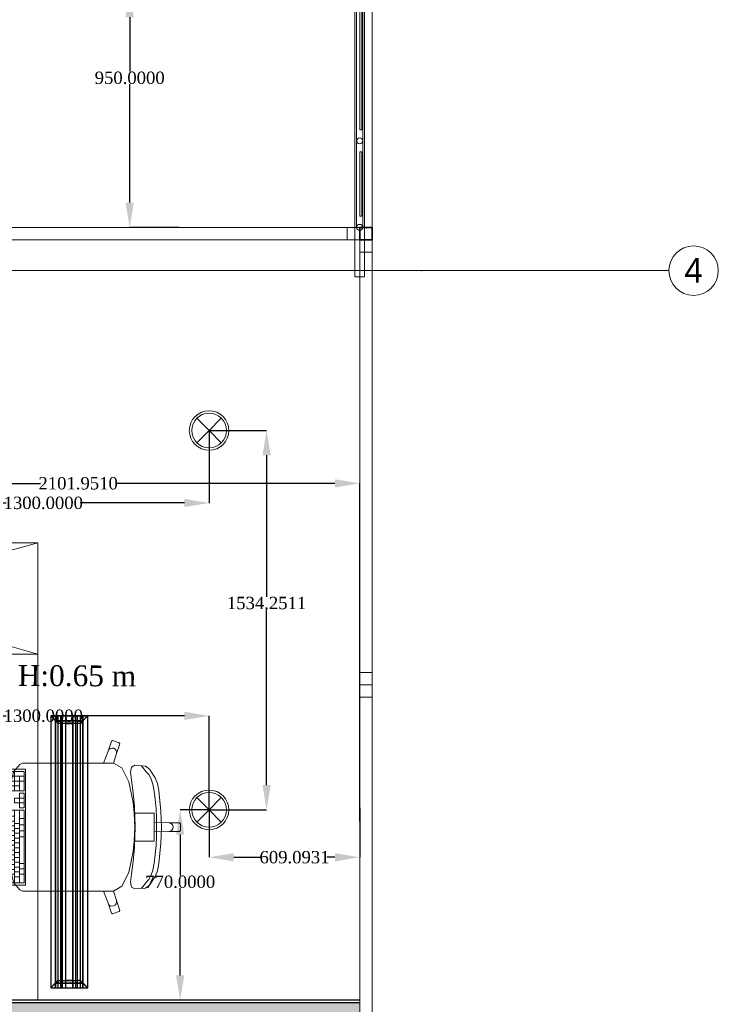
# Model space of a CAD drawing. Header units: millimetres. Extents: x 0 to 88385, y 0 to 41127.
# Tile 224 of 244: x 85560 to 88385, y 29696 to 33678. Entities that reach past the tile are written whole.
import ezdxf
from ezdxf.enums import TextEntityAlignment as Align

# ---------------------------------------------------------------- set-up
doc = ezdxf.new("R2010")
doc.units = ezdxf.units.MM
doc.header["$MEASUREMENT"] = 0
for name, color, linetype in [('- განათება', 7, 'Continuous'), ('- მექანიკური ნაწილი', 7, 'Continuous'), ('- საშტეფცელო როზეტები', 7, 'Continuous'), ('Edges', 7, 'Continuous'), ('Interior - Stair & Railing', 7, 'Continuous'), ('New_Structural - Bearing', 7, 'Continuous'), ('Structural - Bearing', 7, 'Continuous'), ('Structural - Grid', 7, 'Continuous')]:
    doc.layers.add(name, color=color, linetype=linetype)
for name, color, linetype, lineweight in [('Archicad Windows_Pen_No__1', 7, 'Continuous', 13), ('Interior - Stair & Railing_Pen_No__1', 7, 'Continuous', 13), ('New_Interior - Furniture _Pen_No__1', 7, 'Continuous', 13), ('New_Structural - Bearing_Pen_No__1', 7, 'Continuous', 13), ('Structural - Bearing_Pen_No__1', 7, 'Continuous', 13), ('Structural - Bearing_Pen_No__27', 7, 'Continuous', 35)]:
    doc.layers.add(name, color=color, linetype=linetype, lineweight=lineweight)
for name, color, linetype, lineweight, true_color in [('New_Interior - Lamp_Pen_No__77', 7, 'Continuous', 20, 0xffeb28), ('New_Structural - Bearing_Pen_No__5', 7, 'Continuous', 25, 0x40a5ff), ('New_Structural - Bearing_Pen_No__57', 7, 'Continuous', 25, 0xdcd214), ('Structural - Grid_Pen_No__81', 7, 'Continuous', 20, 0x6a6a6a)]:
    doc.layers.add(name, color=color, linetype=linetype, lineweight=lineweight, true_color=true_color)
doc.styles.add('GENERATED_STYLE_2', font='txt')
doc.styles.get("Standard").update_dxf_attribs({"font": 'sylfaen.ttf'})
doc.dimstyles.get("Standard").update_dxf_attribs({"dimtxt": 0.18, "dimasz": 0.18, "dimexe": 0.18, "dimexo": 0.0625, "dimgap": 0.09, "dimtad": 0, "dimtih": 1, "dimtoh": 1, "dimdec": 4, "dimzin": 0, "dimdsep": 46, "dimtxsty": 'Standard', "dimcen": 0.09, "dimadec": 0, "dimazin": 0, "dimtfac": 1, "dimtdec": 4, "dimtofl": 0, "dimtmove": 0, "dimatfit": 3, "dimfxl": 1, "dimtolj": 1, "dimtzin": 0, "dimarcsym": 0})
pattern_1 = [(45, (0, 0), (-127.2792, 127.2792), [])]

# ---------------------------------------------------------------- blocks, each defined once
blk = doc.blocks.new('Slab_1', base_point=(2744.3, 12903.1))
at = {"layer": 'Structural - Bearing_Pen_No__1', "color": 7, "linetype": 'Continuous', "lineweight": 13, "flags": 128}
blk.add_lwpolyline([(2744.3, 12903.1), (2744.3, 39238), (-9233.8, 39238), (-16833.8, 39238), (-23183.8, 39238), (-23183.8, 32838), (-47183.8, 32838), (-47183.8, 12903.1)], close=True, dxfattribs=at)
blk = doc.blocks.new('Horizontal Multi-Sash Window_4')
at = {"layer": 'Archicad Windows_Pen_No__1', "color": 7, "linetype": 'Continuous', "lineweight": 13}
for p, q in [((-764, 0), (764, 0)), ((-764, 0), (-714, 0)), ((-764, -50), (-764, 0)), ((-764, -50), (-764, 0)), ((-714, 0), (-714, -50)), ((-714, 0), (714, 0)), ((714, -50), (714, 0)), ((714, 0), (764, 0)), ((764, -50), (764, 0)), ((764, -50), (764, 0)), ((-764, -50), (764, -50)), ((-714, -50), (-764, -50)), ((714, -50), (-714, -50)), ((764, -50), (714, -50))]:
    blk.add_line(p, q, dxfattribs=at)
blk = doc.blocks.new('Wall_5', base_point=(1166.2, 32838))
at = {"layer": 'Structural - Bearing', "linetype": 'Continuous', "lineweight": 0, "true_color": 0x000000}
h = blk.add_hatch(dxfattribs=at)
h.set_pattern_fill('MASONRY_BLOCK', color=18, style=0, pattern_type=2)
h.set_pattern_definition(pattern_1)
h.paths.add_polyline_path([(1206.2, 32798), (1166.2, 32838), (1166.2, 32788), (1206.2, 32788)])
h = blk.add_hatch(dxfattribs=at)
h.set_pattern_fill('MASONRY_BLOCK', color=18, style=0, pattern_type=2)
h.set_pattern_definition(pattern_1)
h.paths.add_polyline_path([(2694.3, 32788), (2744.3, 32788), (2744.3, 32838)])
h = blk.add_hatch(dxfattribs=at)
h.set_pattern_fill('MASONRY_BLOCK', color=18, style=0, pattern_type=2)
h.set_pattern_definition(pattern_1)
h.paths.add_polyline_path([(2694.3, 32788), (2744.3, 32838), (2694.3, 32838)])
h = blk.add_hatch(dxfattribs=at)
h.set_pattern_fill('MASONRY_BLOCK', color=18, style=0, pattern_type=2)
h.set_pattern_definition(pattern_1)
h.paths.add_polyline_path([(1216.2, 32788), (1206.2, 32798), (1206.2, 32788)])
at = {"layer": 'Structural - Bearing_Pen_No__27', "color": 7, "linetype": 'Continuous', "lineweight": 35}
for p, q in [((1166.2, 32788), (1166.2, 32838)), ((2694.3, 32788), (2694.3, 32838)), ((1166.2, 32788), (1206.2, 32788)), ((1206.2, 32788), (1216.2, 32788))]:
    blk.add_line(p, q, dxfattribs=at)
at = {"layer": 'Structural - Bearing_Pen_No__27', "color": 7, "linetype": 'Continuous', "lineweight": 35, "flags": 128}
for points in [[(2744.3, 32838), (2694.3, 32838)], [(2744.3, 32838), (2744.3, 32788)]]:
    blk.add_lwpolyline(points, dxfattribs=at)
at = {"layer": 'Archicad Windows_Pen_No__1', "color": 7, "linetype": 'Continuous', "lineweight": 13, "xscale": -1, "zscale": 1000}
blk.add_blockref('Horizontal Multi-Sash Window_4', (1930.2, 32838), dxfattribs=at)
blk = doc.blocks.new('Horizontal Multi-Sash Window_5')
at = {"layer": 'Archicad Windows_Pen_No__1', "color": 7, "linetype": 'Continuous', "lineweight": 13}
for p, q in [((-9017.5, 0), (9017.5, 0)), ((7264, 0), (8967.5, 0)), ((8967.5, -50), (8967.5, 0)), ((8967.5, 0), (9017.5, 0)), ((9017.5, 0), (9017.5, -50)), ((9017.5, 0), (9017.5, -50)), ((-9017.5, -50), (9017.5, -50)), ((8967.5, -50), (7264, -50)), ((9017.5, -50), (8967.5, -50))]:
    blk.add_line(p, q, dxfattribs=at)
blk = doc.blocks.new('Horizontal Multi-Sash Window_6')
at = {"layer": 'Archicad Windows_Pen_No__1', "color": 7, "linetype": 'Continuous', "lineweight": 13}
for p, q in [((-900, 0), (900, 0)), ((-900, 0), (-850, 0)), ((-900, 0), (-900, -50)), ((-900, 0), (-900, -50)), ((-850, 0), (-850, -50)), ((-850, 0), (850, 0)), ((850, -50), (850, 0)), ((850, 0), (900, 0)), ((900, 0), (900, -50)), ((900, 0), (900, -50)), ((-900, -50), (900, -50)), ((-850, -50), (-900, -50)), ((850, -50), (-850, -50)), ((900, -50), (850, -50))]:
    blk.add_line(p, q, dxfattribs=at)
blk = doc.blocks.new('Wall_6', base_point=(2744.3, 32838))
at = {"layer": 'Structural - Bearing_Pen_No__27', "color": 7, "linetype": 'Continuous', "lineweight": 35}
blk.add_line((2694.3, 32788), (2744.3, 32788), dxfattribs=at)
at = {"layer": 'Archicad Windows_Pen_No__1', "color": 7, "linetype": 'Continuous', "lineweight": 13, "zscale": 1000, "rotation": 89.99999999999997}
for name, p in [('Horizontal Multi-Sash Window_6', (2694.3, 31888)), ('Horizontal Multi-Sash Window_5', (2694.3, 21970.5))]:
    blk.add_blockref(name, p, dxfattribs=at)
blk = doc.blocks.new('Wall_75', base_point=(-2414.8, 29612.2))
at = {"layer": 'New_Structural - Bearing_Pen_No__57', "linetype": 'Continuous', "lineweight": 25, "true_color": 0xdcd214}
blk.add_hatch(color=52, dxfattribs=at).paths.add_polyline_path([(-2314.8, 29622.2), (2694.3, 29622.2), (2694.3, 29702.2), (-2314.8, 29702.2)])
at = {"layer": 'New_Structural - Bearing_Pen_No__1', "color": 7, "linetype": 'Continuous', "lineweight": 13, "flags": 128}
for points in [[(2694.3, 29702.2), (2694.3, 29712.2)], [(-2314.8, 29622.2), (-2314.8, 29702.2)], [(2694.3, 29622.2), (2694.3, 29702.2)], [(2694.3, 29612.2), (2694.3, 29622.2)]]:
    blk.add_lwpolyline(points, dxfattribs=at)
at = {"layer": 'New_Structural - Bearing_Pen_No__5', "color": 161, "linetype": 'Continuous', "lineweight": 25, "true_color": 0x40a5ff}
for p, q in [((2694.3, 29702.2), (-2314.8, 29702.2)), ((-2314.8, 29622.2), (2694.3, 29622.2))]:
    blk.add_line(p, q, dxfattribs=at)
at = {"layer": 'New_Structural - Bearing_Pen_No__5', "color": 161, "linetype": 'Continuous', "lineweight": 25, "true_color": 0x40a5ff, "flags": 128}
for points in [[(2694.3, 29712.2), (-2314.8, 29712.2)], [(-2314.8, 29612.2), (2694.3, 29612.2)]]:
    blk.add_lwpolyline(points, dxfattribs=at)
blk = doc.blocks.new('Railing_2')
at = {"layer": 'Interior - Stair & Railing_Pen_No__1', "color": 7, "linetype": 'Continuous', "lineweight": 13}
for p, q in [((2706.8, 32838), (2706.8, 39200.5)), ((2674.3, 39146.9), (2674.3, 32838)), ((2681.8, 39175.5), (2681.8, 32838)), ((2714.3, 32838), (2714.3, 39146.9)), ((2674.3, 32838), (2674.3, 32638)), ((2681.8, 32838), (2706.8, 32838)), ((2714.3, 32638), (2714.3, 32838)), ((2674.3, 32638), (2714.3, 32638))]:
    blk.add_line(p, q, dxfattribs=at)
at = {"layer": 'Interior - Stair & Railing_Pen_No__1', "color": 7, "linetype": 'Continuous', "lineweight": 13, "flags": 128}
for points in [[(2702.3, 34143), (2694.3, 34143), (2694.3, 33233), (2702.3, 33233)], [(2702.3, 33143), (2694.3, 33143), (2694.3, 32883), (2702.3, 32883)]]:
    blk.add_lwpolyline(points, close=True, dxfattribs=at)
for points in [[(2682.3, 33188, 1), (2706.3, 33188, 1)], [(2682.3, 32838, 1), (2706.3, 32838, 1)]]:
    blk.add_lwpolyline(points, format="xyb", close=True, dxfattribs=at)
blk = doc.blocks.new('Wardrobe 01_2')
at = {"layer": 'New_Interior - Furniture _Pen_No__1', "color": 7, "linetype": 'Continuous', "lineweight": 13}
for p, q in [((1600, 0), (0, 450)), ((0, 0), (1600, 450))]:
    blk.add_line(p, q, dxfattribs=at)
at = {"layer": 'New_Interior - Furniture _Pen_No__1', "color": 7, "linetype": 'Continuous', "lineweight": 13, "flags": 128}
blk.add_lwpolyline([(0, 0), (1600, 0), (1600, 450), (0, 450)], close=True, dxfattribs=at)
blk = doc.blocks.new('Standard grid marker')
at = {"layer": 'Structural - Grid_Pen_No__81', "color": 251, "linetype": 'Continuous', "lineweight": 20, "true_color": 0x6a6a6a}
for q in [(0, 0), (51328.1, 0)]:
    blk.add_line((1000, 0), q, dxfattribs=at)
blk.add_circle((-100, 0), 100, dxfattribs=at)
blk.add_point((1000, 0), dxfattribs=at)
blk.add_point((1000, 0), dxfattribs=at)
at = {"layer": 'Structural - Grid_Pen_No__81', "color": 251, "lineweight": 20, "true_color": 0x6a6a6a, "style": 'GENERATED_STYLE_2'}
for tag, p in [('AC_MarkerText_1_0', (-100, -144)), ('AC_MarkerText_1_1', (52428.1, -144))]:
    blk.add_attdef(tag, text='', height=100, rotation=180, dxfattribs=at).set_placement(p, align=Align.TOP_CENTER)
blk = doc.blocks.new('Office Workstation Solo 27_3')
at = {"layer": 'New_Interior - Furniture _Pen_No__1', "color": 7, "linetype": 'Continuous', "lineweight": 13}
for p, q in [((-900, -450), (-840, -420)), ((-560, -420), (-840, -420)), ((-800, -420), (-800, -400)), ((-800, -400), (-600, -400)), ((-600, -420), (-800, -420)), ((-733.3, -420), (-733.3, -400)), ((-666.7, -420), (-666.7, -400)), ((-600, -400), (-600, -420)), ((-500, -450), (-560, -420)), ((-900, -480), (-900, -450)), ((-900, -450), (-500, -450)), ((-500, -450), (-500, -480)), ((-500, -480), (-900, -480)), ((-800, -530), (-800, -480)), ((-800, -480), (-600, -480)), ((-600, -480), (-600, -530)), ((-600, -530), (-800, -530)), ((-837.1, -638.5), (-837.1, -619.1)), ((-837.1, -619.1), (-778.3, -619.1)), ((-817.5, -638.5), (-817.5, -619.1)), ((-797.9, -638.5), (-797.9, -619.1)), ((-778.3, -619.1), (-778.3, -638.5)), ((-768.5, -638.5), (-768.5, -619.1)), ((-768.5, -619.1), (-690.2, -619.1)), ((-749, -638.5), (-749, -619.1)), ((-729.4, -638.5), (-729.4, -619.1)), ((-709.8, -638.5), (-709.8, -619.1)), ((-690.2, -619.1), (-690.2, -638.5)), ((-680.4, -638.5), (-680.4, -619.1)), ((-680.4, -619.1), (-602.1, -619.1)), ((-660.8, -638.5), (-660.8, -619.1)), ((-641.2, -638.5), (-641.2, -619.1)), ((-621.7, -638.5), (-621.7, -619.1)), ((-602.1, -619.1), (-602.1, -638.5)), ((-592.3, -638.5), (-592.3, -619.1)), ((-592.3, -619.1), (-514, -619.1)), ((-572.7, -638.5), (-572.7, -619.1)), ((-553.1, -638.5), (-553.1, -619.1)), ((-533.5, -638.5), (-533.5, -619.1)), ((-514, -619.1), (-514, -638.5)), ((-494.4, -638.5), (-494.4, -619.1)), ((-494.4, -619.1), (-474.8, -619.1)), ((-474.8, -619.1), (-474.8, -638.5)), ((-925.2, -745.2), (-925.2, -648.2)), ((-925.2, -648.2), (-846.9, -648.2)), ((-846.9, -667.6), (-925.2, -667.6)), ((-905.6, -745.2), (-905.6, -648.2)), ((-886, -745.2), (-886, -648.2)), ((-866.5, -725.8), (-866.5, -648.2)), ((-846.9, -648.2), (-846.9, -745.2)), ((-778.3, -638.5), (-837.1, -638.5)), ((-837.1, -687), (-837.1, -648.2)), ((-837.1, -648.2), (-778.3, -648.2)), ((-778.3, -667.6), (-837.1, -667.6)), ((-817.5, -687), (-817.5, -648.2)), ((-797.9, -687), (-797.9, -648.2)), ((-778.3, -648.2), (-778.3, -687)), ((-690.2, -638.5), (-768.5, -638.5)), ((-768.5, -745.2), (-768.5, -648.2)), ((-768.5, -648.2), (-474.8, -648.2)), ((-474.8, -667.6), (-768.5, -667.6)), ((-739.2, -687), (-739.2, -667.6)), ((-729.4, -667.6), (-729.4, -648.2)), ((-719.6, -687), (-719.6, -667.6)), ((-709.8, -667.6), (-709.8, -648.2)), ((-700, -687), (-700, -667.6)), ((-690.2, -667.6), (-690.2, -648.2)), ((-602.1, -638.5), (-680.4, -638.5)), ((-680.4, -687), (-680.4, -667.6)), ((-670.6, -667.6), (-670.6, -648.2)), ((-660.8, -687), (-660.8, -667.6)), ((-651, -667.6), (-651, -648.2)), ((-641.2, -687), (-641.2, -667.6)), ((-631.5, -667.6), (-631.5, -648.2)), ((-621.7, -687), (-621.7, -667.6)), ((-611.9, -667.6), (-611.9, -648.2)), ((-602.1, -687), (-602.1, -667.6)), ((-514, -638.5), (-592.3, -638.5)), ((-592.3, -667.6), (-592.3, -648.2)), ((-582.5, -687), (-582.5, -667.6)), ((-572.7, -667.6), (-572.7, -648.2)), ((-562.9, -687), (-562.9, -667.6)), ((-553.1, -667.6), (-553.1, -648.2)), ((-543.3, -687), (-543.3, -667.6)), ((-533.5, -667.6), (-533.5, -648.2)), ((-523.8, -687), (-523.8, -667.6)), ((-514, -667.6), (-514, -648.2)), ((-504.2, -687), (-504.2, -667.6)), ((-474.8, -638.5), (-494.4, -638.5)), ((-494.4, -667.6), (-494.4, -648.2)), ((-474.8, -648.2), (-474.8, -745.2)), ((-923.5, -702.6), (-953.7, -727.7)), ((-846.9, -706.4), (-925.2, -706.4)), ((-921.1, -701.6), (-923.5, -702.6)), ((-869.2, -688.9), (-921.1, -701.6)), ((-846.9, -687), (-905.6, -687)), ((-791.6, -680.4), (-869.2, -688.9)), ((-778.3, -687), (-837.1, -687)), ((-817.5, -725.8), (-817.5, -706.4)), ((-817.5, -706.4), (-797.9, -706.4)), ((-797.9, -706.4), (-797.9, -725.8)), ((-790.4, -680.3), (-791.6, -680.4)), ((-700, -677.3), (-790.4, -680.3)), ((-474.8, -706.4), (-768.5, -706.4)), ((-474.8, -687), (-744.1, -687)), ((-744.1, -706.4), (-744.1, -687)), ((-724.5, -706.4), (-724.5, -687)), ((-714.7, -725.8), (-714.7, -706.4)), ((-704.9, -706.4), (-704.9, -687)), ((-700, -677.3), (-609.6, -680.3)), ((-695.1, -725.8), (-695.1, -706.4)), ((-685.3, -706.4), (-685.3, -687)), ((-675.5, -725.8), (-675.5, -706.4)), ((-665.7, -706.4), (-665.7, -687)), ((-655.9, -725.8), (-655.9, -706.4)), ((-646.1, -706.4), (-646.1, -687)), ((-636.4, -725.8), (-636.4, -706.4)), ((-626.6, -706.4), (-626.6, -687)), ((-616.8, -725.8), (-616.8, -706.4)), ((-609.6, -680.3), (-608.4, -680.4)), ((-608.4, -680.4), (-530.8, -688.9)), ((-607, -706.4), (-607, -687)), ((-597.2, -725.8), (-597.2, -706.4)), ((-587.4, -706.4), (-587.4, -687)), ((-577.6, -725.8), (-577.6, -706.4)), ((-567.8, -706.4), (-567.8, -687)), ((-558, -725.8), (-558, -706.4)), ((-548.2, -706.4), (-548.2, -687)), ((-538.4, -725.8), (-538.4, -706.4)), ((-530.8, -688.9), (-478.9, -701.6)), ((-528.6, -706.4), (-528.6, -687)), ((-518.9, -725.8), (-518.9, -706.4)), ((-509.1, -706.4), (-509.1, -687)), ((-499.3, -725.8), (-499.3, -706.4)), ((-478.9, -701.6), (-476.5, -702.6)), ((-476.5, -702.6), (-446.3, -727.7)), ((-953.7, -727.7), (-958.9, -737.9)), ((-958.9, -737.9), (-958.9, -774.7)), ((-846.9, -745.2), (-925.2, -745.2)), ((-846.9, -725.8), (-905.6, -725.8)), ((-837.1, -745.2), (-837.1, -725.8)), ((-837.1, -725.8), (-817.5, -725.8)), ((-778.3, -745.2), (-837.1, -745.2)), ((-817.5, -745.2), (-817.5, -725.8)), ((-797.9, -725.8), (-817.5, -725.8)), ((-797.9, -725.8), (-778.3, -725.8)), ((-797.9, -745.2), (-797.9, -725.8)), ((-778.3, -725.8), (-778.3, -745.2)), ((-474.8, -725.8), (-768.5, -725.8)), ((-474.8, -745.2), (-768.5, -745.2)), ((-734.3, -745.2), (-734.3, -725.8)), ((-709.8, -745.2), (-709.8, -725.8)), ((-685.3, -745.2), (-685.3, -725.8)), ((-660.8, -745.2), (-660.8, -725.8)), ((-553.1, -745.2), (-553.1, -725.8)), ((-531.1, -745.2), (-531.1, -725.8)), ((-509.1, -745.2), (-509.1, -725.8)), ((-446.3, -727.7), (-441.1, -737.9)), ((-441.1, -737.9), (-441.1, -774.7)), ((-958.9, -774.7), (-958.9, -817.5)), ((-441.1, -774.7), (-441.1, -817.5)), ((-958.9, -817.5), (-958.9, -1065.6)), ((-441.1, -817.5), (-441.1, -1065.6)), ((-958.9, -1065.6), (-1007.8, -1084.2)), ((-958.9, -1106.3), (-958.9, -1065.6)), ((-441.1, -1106.3), (-441.1, -1065.6)), ((-441.1, -1065.6), (-392.2, -1084.2)), ((-1047.8, -1097.8), (-1050, -1102.2)), ((-1050, -1102.2), (-1041.6, -1129.2)), ((-1007.8, -1084.2), (-1047.8, -1097.8)), ((-1017.7, -1093.1), (-1019.6, -1099.7)), ((-1019.6, -1099.7), (-1018.8, -1106.6)), ((-1018.8, -1106.6), (-1015.5, -1112.6)), ((-1013.6, -1087.6), (-1017.7, -1093.1)), ((-1015.5, -1112.6), (-1010.3, -1116.9)), ((-1007.8, -1084.2), (-1013.6, -1087.6)), ((-997.3, -1118), (-958.7, -1106.5)), ((-958.9, -1106.3), (-958.7, -1106.5)), ((-958.7, -1106.5), (-939.2, -1139.6)), ((-441.3, -1106.5), (-460.8, -1139.6)), ((-441.1, -1106.3), (-441.3, -1106.5)), ((-402.7, -1118), (-441.3, -1106.5)), ((-392.2, -1084.2), (-386.4, -1087.6)), ((-392.2, -1084.2), (-352.2, -1097.8)), ((-384.5, -1112.6), (-389.7, -1116.9)), ((-386.4, -1087.6), (-382.3, -1093.1)), ((-381.2, -1106.6), (-384.5, -1112.6)), ((-382.3, -1093.1), (-380.4, -1099.7)), ((-380.4, -1099.7), (-381.2, -1106.6)), ((-350, -1102.2), (-358.4, -1129.2)), ((-352.2, -1097.8), (-350, -1102.2)), ((-1041.6, -1129.2), (-1037.3, -1131.5)), ((-1037.3, -1131.5), (-997.3, -1118)), ((-1010.3, -1116.9), (-1003.9, -1118.8)), ((-1003.9, -1118.8), (-997.3, -1118)), ((-939.2, -1139.6), (-883, -1167.8)), ((-460.8, -1139.6), (-517, -1167.8)), ((-396.1, -1118.8), (-402.7, -1118)), ((-362.7, -1131.5), (-402.7, -1118)), ((-389.7, -1116.9), (-396.1, -1118.8)), ((-358.4, -1129.2), (-362.7, -1131.5)), ((-942.4, -1179.4), (-950, -1193.1)), ((-950, -1193.1), (-946.2, -1235.9)), ((-922.9, -1175.7), (-942.4, -1179.4)), ((-890.3, -1178.8), (-922.9, -1175.7)), ((-839.1, -1185.7), (-890.3, -1178.8)), ((-883, -1167.8), (-799.1, -1186.6)), ((-781.6, -1191.3), (-839.1, -1185.7)), ((-799.1, -1186.6), (-756.8, -1189.4)), ((-700, -1194), (-781.6, -1191.3)), ((-756.8, -1189.4), (-700, -1193.2)), ((-756.8, -1189.4), (-756.8, -1235.4)), ((-643.2, -1189.4), (-700, -1193.2)), ((-700, -1194), (-618.4, -1191.3)), ((-600.9, -1186.6), (-643.2, -1189.4)), ((-643.2, -1189.4), (-643.2, -1235.4)), ((-618.4, -1191.3), (-560.9, -1185.7)), ((-517, -1167.8), (-600.9, -1186.6)), ((-560.9, -1185.7), (-509.7, -1178.8)), ((-509.7, -1178.8), (-477.1, -1175.7)), ((-477.1, -1175.7), (-457.6, -1179.4)), ((-457.6, -1179.4), (-450, -1193.1)), ((-450, -1193.1), (-453.8, -1235.9)), ((-942.8, -1223.4), (-947, -1220.2)), ((-935.7, -1229.5), (-942.8, -1223.4)), ((-925.5, -1236.8), (-935.7, -1229.5)), ((-474.5, -1236.8), (-464.3, -1229.5)), ((-464.3, -1229.5), (-457.2, -1223.4)), ((-457.2, -1223.4), (-453, -1220.2)), ((-946.2, -1235.9), (-934.3, -1251.5)), ((-934.3, -1251.5), (-899.3, -1275.3)), ((-912.3, -1248.7), (-925.5, -1236.8)), ((-897.4, -1257.8), (-912.3, -1248.7)), ((-874.4, -1265.3), (-897.4, -1257.8)), ((-845.1, -1271.1), (-874.4, -1265.3)), ((-811.3, -1275.5), (-845.1, -1271.1)), ((-756.8, -1235.4), (-756.8, -1270.9)), ((-756.8, -1270.9), (-719.1, -1270.9)), ((-719.1, -1270.9), (-700, -1270.9)), ((-719.1, -1270.9), (-717, -1330)), ((-680.9, -1270.9), (-700, -1270.9)), ((-680.9, -1270.9), (-683, -1330)), ((-643.2, -1270.9), (-680.9, -1270.9)), ((-643.2, -1235.4), (-643.2, -1270.9)), ((-588.7, -1275.5), (-554.9, -1271.1)), ((-554.9, -1271.1), (-525.6, -1265.3)), ((-525.6, -1265.3), (-502.6, -1257.8)), ((-502.6, -1257.8), (-487.7, -1248.7)), ((-465.7, -1251.5), (-500.7, -1275.3)), ((-487.7, -1248.7), (-474.5, -1236.8)), ((-453.8, -1235.9), (-465.7, -1251.5)), ((-899.3, -1275.3), (-876.8, -1283.9)), ((-876.8, -1283.9), (-847.6, -1289.6)), ((-847.6, -1289.6), (-764.9, -1297.9)), ((-774.6, -1278.5), (-811.3, -1275.5)), ((-736.9, -1280.3), (-774.6, -1278.5)), ((-764.9, -1297.9), (-700, -1300.5)), ((-700, -1280.8), (-736.9, -1280.3)), ((-700, -1280.8), (-663.1, -1280.3)), ((-635.1, -1297.9), (-700, -1300.5)), ((-663.1, -1280.3), (-625.4, -1278.5)), ((-552.4, -1289.6), (-635.1, -1297.9)), ((-625.4, -1278.5), (-588.7, -1275.5)), ((-523.2, -1283.9), (-552.4, -1289.6)), ((-500.7, -1275.3), (-523.2, -1283.9)), ((-717, -1330), (-715.7, -1336.8)), ((-717, -1330), (-717, -1373.8)), ((-715.7, -1336.8), (-712.1, -1342.6)), ((-712.1, -1342.6), (-706.5, -1346.4)), ((-706.5, -1346.4), (-700, -1347.8)), ((-693.5, -1346.4), (-700, -1347.8)), ((-687.9, -1342.6), (-693.5, -1346.4)), ((-684.3, -1336.8), (-687.9, -1342.6)), ((-683, -1330), (-684.3, -1336.8)), ((-683, -1330), (-683, -1373.8)), ((-717, -1373.8), (-713.6, -1377.3)), ((-713.6, -1377.3), (-700, -1377.3)), ((-686.4, -1377.3), (-700, -1377.3)), ((-683, -1373.8), (-686.4, -1377.3))]:
    blk.add_line(p, q, dxfattribs=at)
at = {"layer": 'New_Interior - Furniture _Pen_No__1', "color": 7, "linetype": 'Continuous', "lineweight": 13, "flags": 128}
for points in [[(0, 0), (-1400, 0), (-1400, -800), (0, -800)], [(-1400, 0), (-1400, -30), (0, -30), (0, 0)], [(-465, -580), (-465, -750), (-935, -750), (-935, -580)]]:
    blk.add_lwpolyline(points, close=True, dxfattribs=at)
blk = doc.blocks.new('lineardiffplan')
at = {"layer": 'Edges'}
for p, q in [((392.8, 274.9), (392.8, 274.6)), ((393.1, 274.9), (392.8, 274.9)), ((422.8, 244.9), (392.8, 274.9)), ((392.8, 274.6), (392.9, 274.5)), ((392.9, 125.2), (392.9, 274.5)), ((412.4, 255), (392.9, 274.5)), ((1492.8, 255.3), (392.9, 255.3)), ((392.9, 254.9), (1492.8, 254.9)), ((392.9, 244.9), (1492.8, 244.9)), ((393.1, 274.9), (393.2, 274.8)), ((393.2, 274.8), (412.7, 255.3)), ((412.4, 144.7), (412.4, 255)), ((412.8, 254.6), (412.4, 255)), ((412.7, 255.3), (413.1, 254.9)), ((412.8, 145.1), (412.8, 254.6)), ((412.8, 254.6), (422.8, 244.6)), ((413.1, 254.9), (423.1, 244.9)), ((422.8, 244.6), (422.8, 244.9)), ((422.8, 244.9), (423.1, 244.9)), ((422.8, 244.6), (422.8, 244.6)), ((422.8, 244.6), (422.8, 233.2)), ((423.1, 244.9), (423.1, 244.9)), ((1472.5, 254.9), (1462.5, 244.9)), ((1462.5, 244.9), (1462.5, 244.9)), ((1462.5, 244.9), (1462.8, 244.9)), ((1462.8, 244.9), (1492.8, 274.9)), ((1462.8, 244.9), (1462.9, 244.6)), ((1462.8, 244.5), (1462.9, 244.6)), ((1462.8, 233.2), (1462.8, 244.5)), ((1462.9, 244.6), (1472.8, 254.5)), ((1472.9, 255.3), (1472.5, 254.9)), ((1472.8, 254.5), (1473.2, 254.9)), ((1472.8, 254.5), (1472.8, 145.3)), ((1472.9, 255.3), (1492.4, 274.8)), ((1473.2, 254.9), (1492.8, 274.5)), ((1473.2, 144.9), (1473.2, 254.9)), ((1492.4, 274.8), (1492.5, 274.9)), ((1492.8, 274.9), (1492.5, 274.9)), ((1492.8, 274.5), (1492.8, 274.9)), ((1492.8, 274.5), (1492.8, 274.5)), ((1492.8, 125.4), (1492.8, 274.5)), ((392.9, 233.2), (1492.8, 233.2)), ((392.9, 233), (1492.8, 233)), ((392.9, 226.8), (1492.8, 226.8)), ((392.9, 226.5), (1492.8, 226.5)), ((392.9, 214.9), (1492.8, 214.9)), ((1492.8, 214.8), (392.9, 214.8)), ((422.4, 214.9), (422.3, 214.9)), ((422.8, 214.9), (422.4, 214.9)), ((422.8, 233), (422.8, 233.2)), ((422.8, 226.8), (422.8, 233)), ((422.8, 226.5), (422.8, 226.8)), ((422.8, 214.9), (422.8, 226.5)), ((422.8, 184.9), (422.8, 214.9)), ((423.2, 214.9), (422.8, 214.9)), ((423.2, 214.8), (422.8, 214.9)), ((423.2, 214.8), (423.2, 214.9)), ((423.2, 214.8), (423.2, 184.9)), ((1462.8, 214.9), (1462.4, 214.9)), ((1462.4, 214.9), (1462.4, 214.8)), ((1462.8, 214.9), (1462.4, 214.8)), ((1462.4, 184.9), (1462.4, 214.8)), ((1462.8, 233), (1462.8, 233.2)), ((1462.8, 226.8), (1462.8, 233)), ((1462.8, 226.5), (1462.8, 226.8)), ((1462.8, 214.9), (1462.8, 226.5)), ((1462.8, 214.9), (1462.8, 184.9)), ((1462.8, 214.9), (1463.2, 214.9)), ((1463.2, 214.9), (1463.3, 214.9)), ((1492.8, 184.9), (392.9, 184.9)), ((392.9, 173.2), (1492.8, 173.2)), ((392.9, 173), (1492.8, 173)), ((392.9, 166.8), (1492.8, 166.8)), ((392.9, 166.5), (1492.8, 166.5)), ((422.4, 184.9), (422.3, 184.9)), ((422.8, 184.9), (422.4, 184.9)), ((422.8, 184.9), (423.2, 184.9)), ((422.8, 173.2), (422.8, 184.9)), ((422.8, 173), (422.8, 173.2)), ((422.8, 173), (422.8, 166.8)), ((422.8, 166.5), (422.8, 166.8)), ((422.8, 155.1), (422.8, 166.5)), ((1462.4, 184.9), (1462.8, 184.9)), ((1462.8, 173.2), (1462.8, 184.9)), ((1463.2, 184.9), (1462.8, 184.9)), ((1462.8, 173), (1462.8, 173.2)), ((1462.8, 166.8), (1462.8, 173)), ((1462.8, 166.5), (1462.8, 166.8)), ((1462.8, 155.3), (1462.8, 166.5)), ((1463.2, 184.9), (1463.3, 184.9)), ((392.8, 124.9), (422.8, 154.9)), ((392.9, 125.2), (392.8, 125.1)), ((392.8, 125.1), (392.8, 124.9)), ((392.8, 124.9), (393.1, 124.9)), ((392.9, 154.9), (1492.8, 154.9)), ((1492.8, 144.9), (392.9, 144.9)), ((392.9, 125.2), (412.4, 144.7)), ((392.9, 144.5), (1492.8, 144.5)), ((393.2, 124.9), (393.1, 124.9)), ((412.7, 144.5), (393.2, 124.9)), ((412.8, 145.1), (412.4, 144.7)), ((412.7, 144.5), (413.1, 144.9)), ((412.8, 145.1), (422.8, 155.1)), ((423.1, 154.8), (413.1, 144.9)), ((422.8, 154.9), (422.8, 155.1)), ((422.8, 155.1), (422.8, 155.1)), ((423.1, 154.8), (422.8, 154.9)), ((423.1, 154.8), (423.1, 154.9)), ((1462.5, 154.8), (1462.4, 154.9)), ((1462.8, 154.9), (1462.5, 154.8)), ((1462.5, 154.8), (1472.4, 144.9)), ((1462.9, 155.2), (1462.8, 155.3)), ((1462.9, 155.2), (1462.8, 154.9)), ((1462.8, 154.9), (1492.8, 124.9)), ((1472.8, 145.3), (1462.9, 155.2)), ((1472.4, 144.9), (1472.8, 144.5)), ((1473.2, 144.9), (1472.8, 145.3)), ((1472.8, 144.5), (1492.4, 124.9)), ((1473.2, 144.9), (1492.8, 125.4)), ((1492.4, 124.9), (1492.8, 124.9)), ((1492.4, 124.9), (1492.4, 124.9)), ((1492.8, 125.3), (1492.8, 125.4)), ((1492.8, 124.9), (1492.8, 125.3))]:
    blk.add_line(p, q, dxfattribs=at)
blk.add_lwpolyline([(393.2, 274.8), (1492.8, 274.8), (1492.8, 124.9), (393.2, 124.9)], close=True, dxfattribs=at)
blk = doc.blocks.new('Recessed Spot')
at = {"layer": 'New_Interior - Lamp_Pen_No__77', "color": 2, "linetype": 'Continuous', "lineweight": 20, "true_color": 0xffeb28}
for q in [(-49.5, 49.5), (49.5, 49.5), (-49.5, -49.5), (49.5, -49.5)]:
    blk.add_line((0, 0), q, dxfattribs=at)
at = {"layer": 'New_Interior - Lamp_Pen_No__77', "color": 2, "linetype": 'Continuous', "lineweight": 20, "true_color": 0xffeb28, "flags": 128}
blk.add_lwpolyline([(80, 0, 1), (-80, 0, 1)], format="xyb", close=True, dxfattribs=at)
at = {"layer": 'New_Interior - Lamp_Pen_No__77', "color": 2, "linetype": 'Continuous', "lineweight": 20, "true_color": 0xffeb28}
blk.add_circle((0, 0), 70, dxfattribs=at)
blk = doc.blocks.new('*D1079')
at = {"layer": '- განათება', "color": 0, "lineweight": -2, "transparency": 16777216}
for p, q in [((86325.4, 30482.2), (86208.6, 30482.2)), ((86208.8, 30382.2), (86208.8, 30216.4)), ((86208.8, 29812.2), (86208.8, 30165.1)), ((86447.7, 29712.2), (86208.6, 29712.2))]:
    blk.add_line(p, q, dxfattribs=at)
at = {"layer": '- განათება', "color": 0, "transparency": 16777216}
for points in [[(86192.1, 30382.2), (86225.4, 30382.2), (86208.8, 30482.2)], [(86192.1, 29812.2), (86225.4, 29812.2), (86208.8, 29712.2)]]:
    blk.add_solid(points, dxfattribs=at)
at = {"layer": 'Defpoints', "color": 0, "transparency": 16777216}
for p in [(86208.8, 30482.2), (86325.5, 30482.2), (86447.7, 29712.2)]:
    blk.add_point(p, dxfattribs=at)
at = {"layer": '- განათება', "color": 0, "transparency": 16777216, "insert": (86208.8, 30190.8), "char_height": 50, "attachment_point": 5}
blk.add_mtext('\\A1;{\\fSylfaen|b0|i0|c0|p18;770.0000}', dxfattribs=at)
blk = doc.blocks.new('*D1080')
at = {"layer": '- განათება', "color": 0, "lineweight": -2, "transparency": 16777216}
for p, q in [((86325.5, 30482.2), (86325.5, 30290.1)), ((86934.6, 30490.2), (86934.6, 30290.1)), ((86425.5, 30290.3), (86539.8, 30290.3)), ((86834.6, 30290.3), (86802.2, 30290.3))]:
    blk.add_line(p, q, dxfattribs=at)
at = {"layer": '- განათება', "color": 0, "transparency": 16777216}
for points in [[(86425.5, 30306.9), (86425.5, 30273.6), (86325.5, 30290.3)], [(86834.6, 30306.9), (86834.6, 30273.6), (86934.6, 30290.3)]]:
    blk.add_solid(points, dxfattribs=at)
at = {"layer": 'Defpoints', "color": 0, "transparency": 16777216}
for p in [(86325.5, 30482.2), (86934.6, 30490.3), (86325.5, 30290.3)]:
    blk.add_point(p, dxfattribs=at)
at = {"layer": '- განათება', "color": 0, "transparency": 16777216, "insert": (86671, 30290.3), "char_height": 50, "attachment_point": 5}
blk.add_mtext('\\A1;{\\fSylfaen|b0|i0|c0|p18;609.0931}', dxfattribs=at)
blk = doc.blocks.new('*D1073')
at = {"layer": '- განათება', "color": 0, "lineweight": -2, "transparency": 16777216}
for p, q in [((86325.5, 32016.5), (86558.2, 32016.5)), ((86558, 31916.5), (86558, 31343.9)), ((86558, 30582.2), (86558, 31292.6)), ((86325.5, 30482.2), (86558.2, 30482.2))]:
    blk.add_line(p, q, dxfattribs=at)
at = {"layer": '- განათება', "color": 0, "transparency": 16777216}
for points in [[(86541.3, 31916.5), (86574.7, 31916.5), (86558, 32016.5)], [(86541.3, 30582.2), (86574.7, 30582.2), (86558, 30482.2)]]:
    blk.add_solid(points, dxfattribs=at)
at = {"layer": 'Defpoints', "color": 0, "transparency": 16777216}
for p in [(86325.5, 32016.5), (86325.5, 30482.2), (86558, 30482.2)]:
    blk.add_point(p, dxfattribs=at)
at = {"layer": '- განათება', "color": 0, "transparency": 16777216, "insert": (86558, 31318.3), "char_height": 50, "attachment_point": 5}
blk.add_mtext('\\A1;{\\fSylfaen|b0|i0|c0|p18;1534.2511}', dxfattribs=at)
blk = doc.blocks.new('*D1075')
at = {"layer": '- განათება', "color": 0, "lineweight": -2, "transparency": 16777216}
for p, q in [((85025.5, 32016.4), (85025.5, 31723.1)), ((86325.5, 32016.4), (86325.5, 31723.1)), ((85125.5, 31723.3), (85505.5, 31723.3)), ((86225.5, 31723.3), (85804.7, 31723.3))]:
    blk.add_line(p, q, dxfattribs=at)
at = {"layer": '- განათება', "color": 0, "transparency": 16777216}
for points in [[(85125.5, 31739.9), (85125.5, 31706.6), (85025.5, 31723.3)], [(86225.5, 31739.9), (86225.5, 31706.6), (86325.5, 31723.3)]]:
    blk.add_solid(points, dxfattribs=at)
at = {"layer": 'Defpoints', "color": 0, "transparency": 16777216}
for p in [(85025.5, 32016.5), (86325.5, 32016.5), (85025.5, 31723.3)]:
    blk.add_point(p, dxfattribs=at)
at = {"layer": '- განათება', "color": 0, "transparency": 16777216, "insert": (85655.1, 31723.3), "char_height": 50, "attachment_point": 5}
blk.add_mtext('\\A1;{\\fSylfaen|b0|i0|c0|p18;1300.0000}', dxfattribs=at)
blk = doc.blocks.new('*D1076')
at = {"layer": '- განათება', "color": 0, "lineweight": -2, "transparency": 16777216}
for p, q in [((85025.5, 30482.3), (85025.5, 30862.4)), ((85125.5, 30862.3), (85505.5, 30862.3)), ((86225.5, 30862.3), (85804.7, 30862.3)), ((86325.5, 30482.3), (86325.5, 30862.4))]:
    blk.add_line(p, q, dxfattribs=at)
at = {"layer": '- განათება', "color": 0, "transparency": 16777216}
for points in [[(85125.5, 30878.9), (85125.5, 30845.6), (85025.5, 30862.3)], [(86225.5, 30878.9), (86225.5, 30845.6), (86325.5, 30862.3)]]:
    blk.add_solid(points, dxfattribs=at)
at = {"layer": 'Defpoints', "color": 0, "transparency": 16777216}
for p in [(85025.5, 30862.3), (85025.5, 30482.2), (86325.5, 30482.2)]:
    blk.add_point(p, dxfattribs=at)
at = {"layer": '- განათება', "color": 0, "transparency": 16777216, "insert": (85655.1, 30862.3), "char_height": 50, "attachment_point": 5}
blk.add_mtext('\\A1;{\\fSylfaen|b0|i0|c0|p18;1300.0000}', dxfattribs=at)
blk = doc.blocks.new('*D1319')
at = {"layer": '- განათება', "color": 0, "lineweight": -2, "transparency": 16777216}
for p, q in [((85406.5, 33665.8), (85406.5, 33904.9)), ((85506.5, 33904.7), (85771.3, 33904.7)), ((86096.5, 33904.7), (86038.7, 33904.7)), ((86196.5, 33788), (86196.5, 33904.9))]:
    blk.add_line(p, q, dxfattribs=at)
at = {"layer": '- განათება', "color": 0, "transparency": 16777216}
for points in [[(85506.5, 33921.4), (85506.5, 33888), (85406.5, 33904.7)], [(86096.5, 33921.4), (86096.5, 33888), (86196.5, 33904.7)]]:
    blk.add_solid(points, dxfattribs=at)
at = {"layer": 'Defpoints', "color": 0, "transparency": 16777216}
for p in [(86196.5, 33904.7), (86196.5, 33788), (85406.5, 33665.7)]:
    blk.add_point(p, dxfattribs=at)
at = {"layer": '- განათება', "color": 0, "transparency": 16777216, "insert": (85905, 33904.7), "char_height": 50, "attachment_point": 5}
blk.add_mtext('\\A1;{\\fSylfaen|b0|i0|c0|p18;790.0000}', dxfattribs=at)
blk = doc.blocks.new('*D1320')
at = {"layer": '- განათება', "color": 0, "lineweight": -2, "transparency": 16777216}
for p, q in [((86196.4, 33788), (86004.3, 33788)), ((86004.5, 33688), (86004.5, 33468.1)), ((86004.5, 32938), (86004.5, 33416.8)), ((86204.5, 32838), (86004.3, 32838))]:
    blk.add_line(p, q, dxfattribs=at)
at = {"layer": '- განათება', "color": 0, "transparency": 16777216}
for points in [[(85987.9, 33688), (86021.2, 33688), (86004.5, 33788)], [(85987.9, 32938), (86021.2, 32938), (86004.5, 32838)]]:
    blk.add_solid(points, dxfattribs=at)
at = {"layer": 'Defpoints', "color": 0, "transparency": 16777216}
for p in [(86004.5, 33788), (86196.5, 33788), (86204.5, 32838)]:
    blk.add_point(p, dxfattribs=at)
at = {"layer": '- განათება', "color": 0, "transparency": 16777216, "insert": (86004.5, 33442.5), "char_height": 50, "attachment_point": 5}
blk.add_mtext('\\A1;{\\fSylfaen|b0|i0|c0|p18;950.0000}', dxfattribs=at)
blk = doc.blocks.new('*D1373')
at = {"layer": '- საშტეფცელო როზეტები', "color": 0, "lineweight": -2, "transparency": 16777216}
for p, q in [((84832.6, 30661.5), (84832.6, 31802.7)), ((84932.6, 31802.5), (85643.7, 31802.5)), ((86834.6, 31802.5), (85948.3, 31802.5)), ((86934.6, 30435), (86934.6, 31802.7))]:
    blk.add_line(p, q, dxfattribs=at)
at = {"layer": '- საშტეფცელო როზეტები', "color": 0, "transparency": 16777216}
for points in [[(84932.6, 31819.2), (84932.6, 31785.8), (84832.6, 31802.5)], [(86834.6, 31819.2), (86834.6, 31785.8), (86934.6, 31802.5)]]:
    blk.add_solid(points, dxfattribs=at)
at = {"layer": 'Defpoints', "color": 0, "transparency": 16777216}
for p in [(86934.6, 31802.5), (84832.6, 30661.5), (86934.6, 30435)]:
    blk.add_point(p, dxfattribs=at)
at = {"layer": '- საშტეფცელო როზეტები', "color": 0, "transparency": 16777216, "insert": (85796, 31802.5), "char_height": 50, "attachment_point": 5}
blk.add_mtext('\\A1;{\\fSylfaen|b0|i0|c0|p18;2101.9510}', dxfattribs=at)

msp = doc.modelspace()

# ---------------------------------------------------------------- block references
at = {"layer": '- განათება', "color": 2, "linetype": 'Continuous', "lineweight": 20, "true_color": 0xffeb28, "zscale": 1000}
for p in [(86325.48505, 32016.48322), (86325.48505, 30482.2321)]:
    msp.add_blockref('Recessed Spot', p, dxfattribs=at)
at = {"layer": '- მექანიკური ნაწილი', "xscale": -1, "rotation": 270}
msp.add_blockref('lineardiffplan', (85560.07615, 29369.3859), dxfattribs=at)
at = {"layer": 'Interior - Stair & Railing', "color": 7, "linetype": 'Continuous', "lineweight": 13}
msp.add_blockref('Railing_2', (84240.29391, 0), dxfattribs=at)
at = {"layer": 'New_Interior - Furniture _Pen_No__1', "color": 7, "linetype": 'Continuous', "lineweight": 13, "zscale": 1000, "rotation": 180}
msp.add_blockref('Wardrobe 01_2', (85632.62718, 31562.2321), dxfattribs=at)
at = {"layer": 'New_Interior - Furniture _Pen_No__1', "color": 7, "linetype": 'Continuous', "lineweight": 13, "xscale": -1, "zscale": 1000, "rotation": 90}
msp.add_blockref('Office Workstation Solo 27_3', (84832.62718, 29712.2321), dxfattribs=at)
at = {"layer": 'New_Structural - Bearing', "color": 7, "lineweight": 35}
msp.add_blockref('Wall_75', (81825.48505, 29612.2321), dxfattribs=at)
at = {"layer": 'Structural - Bearing', "color": 7, "linetype": 'Continuous', "lineweight": 13}
msp.add_blockref('Slab_1', (86984.57817, 12903.05519), dxfattribs=at)
at = {"layer": 'Structural - Bearing', "color": 7, "lineweight": 35}
for name, p in [('Wall_5', (85406.5059, 32837.98097)), ('Wall_6', (86984.57817, 32837.98097))]:
    msp.add_blockref(name, p, dxfattribs=at)
at = {"layer": 'Structural - Grid', "color": 8, "linetype": 'Continuous', "lineweight": 15}
ref = msp.add_blockref('Standard grid marker', (88184.57817, 32662.98097), dxfattribs=dict(at, zscale=1000, rotation=180))
ref.add_attrib('AC_MarkerText_1', '4', dxfattribs={"layer": 'Structural - Grid_Pen_No__81', "color": 251, "lineweight": 20, "true_color": 0x6a6a6a, "height": 100, "rotation": 360, "style": 'GENERATED_STYLE_2'}).set_placement((88284.57817, 32714.79915), align=Align.TOP_CENTER)

# ---------------------------------------------------------------- texts
at = {"layer": '- საშტეფცელო როზეტები', "color": 5, "insert": (86031.0432, 31065.14088), "char_height": 83.964469, "attachment_point": 3, "rotation": 359.68932566}
msp.add_mtext_dynamic_manual_height_columns('H:0.65 m', width=710.9466492, gutter_width=1.70068, heights=[0], dxfattribs=at)

# ---------------------------------------------------------------- dimensions: what is measured, and where the dimension line sits
at = {"layer": '- განათება', "color": 1}
dim = msp.add_linear_dim(base=(86196.5059, 33904.71594), p1=(85406.5059, 33665.74662), p2=(86196.5059, 33787.98097), text='{\\fSylfaen|b0|i0|c0|p18;<>}', dimstyle='Standard', override={"dimtxt": 50, "dimasz": 100}, dxfattribs=at)
dim.commit()
dim.dimension.update_dxf_attribs({"geometry": '*D1319', "text_midpoint": (85905.02493, 33904.71594), "dimtype": 160})
for base, p1, p2, angle, picture, middle in [((86004.52493, 33787.98097), (86204.52493, 32837.98097), (86196.5059, 33787.98097), 90, '*D1320', (86004.52493, 33442.46602)), ((85025.48505, 31723.25113), (86325.48505, 32016.48322), (85025.48505, 32016.48322), 180, '*D1075', (85655.11503, 31723.25113)), ((86558, 30482.2321), (86325.48505, 32016.48322), (86325.48505, 30482.2321), 270, '*D1073', (86558, 31318.25113)), ((85025.48505, 30862.25113), (86325.48505, 30482.2321), (85025.48505, 30482.2321), 180, '*D1076', (85655.11503, 30862.25113)), ((86208.75008, 30482.2321), (86447.71939, 29712.2321), (86325.48505, 30482.2321), 90, '*D1079', (86208.75008, 30190.75113)), ((86325.48505, 30290.25113), (86934.57817, 30490.25113), (86325.48505, 30482.2321), 180, '*D1080', (86671, 30290.25113))]:
    dim = msp.add_linear_dim(base=base, p1=p1, p2=p2, angle=angle, text='{\\fSylfaen|b0|i0|c0|p18;<>}', dimstyle='Standard', override={"dimtxt": 50, "dimasz": 100}, dxfattribs=at)
    dim.commit()
    dim.dimension.update_dxf_attribs({"geometry": picture, "text_midpoint": middle, "dimtype": 160})
at = {"layer": '- საშტეფცელო როზეტები', "color": 1}
dim = msp.add_linear_dim(base=(86934.57817, 31802.5), p1=(84832.62718, 30661.48191), p2=(86934.57817, 30434.98097), text='{\\fSylfaen|b0|i0|c0|p18;<>}', dimstyle='Standard', override={"dimtxt": 50, "dimasz": 100}, dxfattribs=at)
dim.commit()
dim.dimension.update_dxf_attribs({"geometry": '*D1373', "text_midpoint": (85796, 31802.5), "dimtype": 160})

doc.saveas('drawing.dxf')
